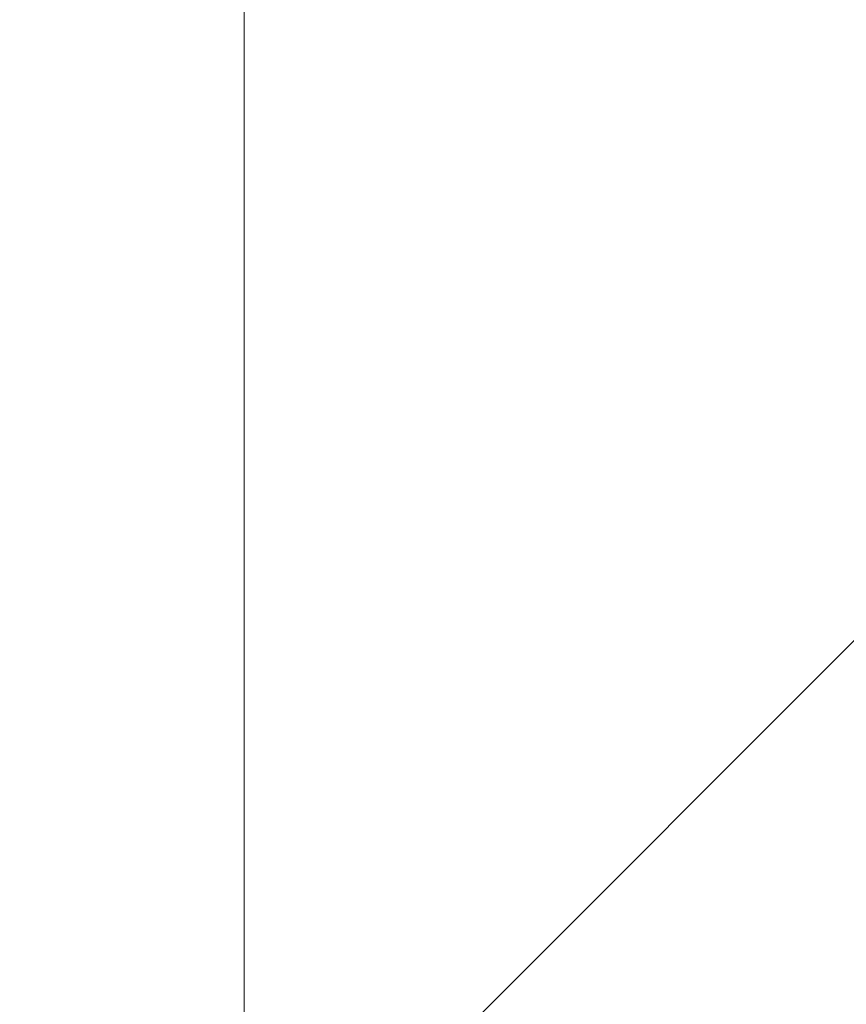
# Model space of a CAD drawing. Extents: x -720 to 300, y 62 to 1107.
# Tile 75 of 117: x 180.877 to 181.621, y 713.389 to 714.274. Entities that reach past the tile are written whole.
import ezdxf
from ezdxf.lldxf.tags import DXFTag

# ---------------------------------------------------------------- set-up
doc = ezdxf.new("R2010")
doc.units = 0
doc.layers.get('0').update_dxf_attribs({"lineweight": 35})
doc.layers.add('E_Detail_Beschriftung', color=7, linetype='Continuous', lineweight=13, true_color=0x009900)
doc.layers.add('E_Detail_Wandschraffur', color=7, linetype='Continuous', lineweight=5, true_color=0xc0c0c0)
doc.layers.add('E_Detail_Linie_Text_Bem', color=7, linetype='Continuous', lineweight=13)
doc.styles.get("Standard").update_dxf_attribs({"font": 'ARIALN.TTF'})
tags = doc.linetypes.add('fein_strichliert', pattern=[4, 1, -2, 1]).pattern_tags.tags
tags[8:9] = [DXFTag(74, 4), DXFTag(75, 0), DXFTag(340, '0'), DXFTag(46, 0.0), DXFTag(50, 0.0), DXFTag(44, 0.0), DXFTag(45, 0.0)]
tags[6:7] = [DXFTag(74, 4), DXFTag(75, 0), DXFTag(340, '0'), DXFTag(46, 0.0), DXFTag(50, 0.0), DXFTag(44, 0.0), DXFTag(45, 0.0)]
tags[4:5] = [DXFTag(74, 4), DXFTag(75, 0), DXFTag(340, '0'), DXFTag(46, 0.0), DXFTag(50, 0.0), DXFTag(44, 0.0), DXFTag(45, 0.0)]

# ---------------------------------------------------------------- blocks, each defined once
blk = doc.blocks.new('Referenz-A06G9FMD8I')
at = {"layer": 'E_Detail_Linie_Text_Bem', "linetype": 'Continuous', "ltscale": 0.13}
blk.add_line((181.07916, 703.79964), (181.07916, 715.59964), dxfattribs=at)
at = {"layer": 'E_Detail_Wandschraffur', "linetype": 'fein_strichliert', "ltscale": 0.13}
blk.add_line((181.07916, 713.16792), (182.17233, 714.26108), dxfattribs=at)
at = {"layer": 'E_Detail_Beschriftung', "linetype": 'Continuous', "ltscale": 0.13, "insert": (175.15048, 714.10839), "char_height": 1.4, "attachment_point": 1}
blk.add_mtext('{\\fArial Narrow;Endtülle}', dxfattribs=at)

msp = doc.modelspace()

# ---------------------------------------------------------------- block references
at = {"color": 8, "lineweight": 25, "ltscale": 0.25, "true_color": 0x808080}
msp.add_blockref('Referenz-A06G9FMD8I', (0, 0), dxfattribs=at)

doc.saveas('drawing.dxf')
